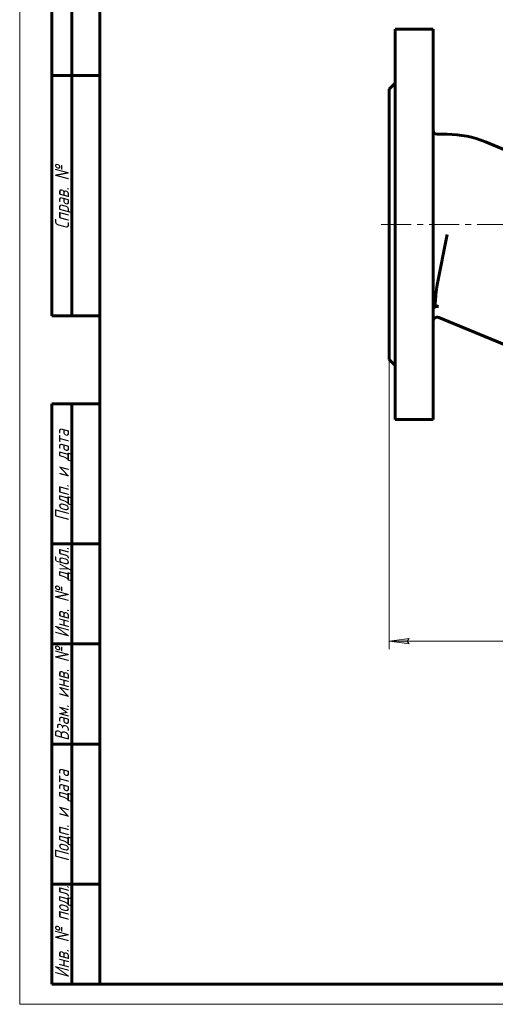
# Model space of a CAD drawing. Header units: millimetres. Extents: x 0 to 594, y 0 to 420.
# Tile 1 of 9: x 0 to 119, y 0 to 246. Entities that reach past the tile are written whole.
import ezdxf

# ---------------------------------------------------------------- set-up
doc = ezdxf.new("R2010")
doc.units = ezdxf.units.MM
for name, pattern in [('K5LT_AXLED', [12, 7.5, -1.5, 1.5, -1.5]), ('K5LT_BASIC', [0]), ('K5LT_THIN', [0])]:
    doc.linetypes.add(name, pattern=pattern)
doc.layers.add('Системный слой', color=7, linetype='Continuous')
doc.layers.add('Системный слой (1)', color=251, linetype='Continuous', true_color=0x6c6c6c)
doc.styles.add('KDIMTEXTSTYLE', font='txt', dxfattribs={"width": 0.96, "oblique": 15, "height": 5})
doc.styles.add('KTEXTSTYLE', font='txt', dxfattribs={"width": 0.96, "height": 5})
doc.dimstyles.new('KDIMSTYLE (0.50)', dxfattribs={"dimtxt": 5, "dimasz": 1, "dimexe": 2, "dimexo": 0, "dimgap": 1, "dimtad": 1, "dimlfac": 2, "dimtxsty": 'KDIMTEXTSTYLE', "dimsah": 1, "dimcen": 0, "dimdle": 1, "dimadec": 0, "dimazin": 0, "dimtfac": 0.667, "dimtmove": 0, "dimatfit": 3, "dimfxl": 1, "dimtvp": 1, "dimtolj": 1, "dimtzin": 0, "dimarcsym": 0})

# ---------------------------------------------------------------- blocks, each defined once
blk = doc.blocks.new('U3')
at = {"layer": 'Системный слой (1)', "color": 143, "linetype": 'K5LT_BASIC', "lineweight": 60, "true_color": 0x33acca}
for p, q in [((116.44, 215.42), (121.43, 213.35)), ((131.5, 209.18), (137.8, 206.57))]:
    blk.add_line(p, q, dxfattribs=at)
blk = doc.blocks.new('D0')
at = {"layer": 'Системный слой (1)'}
for points in [[(96.87, 90.7), (97.37, 91.35), (92.37, 90.7), (97.37, 90.04)], [(247.37, 90.7), (242.37, 91.35), (242.87, 90.7), (242.37, 90.04)]]:
    blk.add_hatch(color=7, dxfattribs=at).paths.add_polyline_path(points)
at = {"layer": 'Системный слой (1)', "color": 7, "linetype": 'K5LT_THIN', "lineweight": 18, "true_color": 0xffffff}
for p, q in [((92.37, 161.07), (92.37, 88.7)), ((247.37, 161.07), (247.37, 88.7)), ((92.37, 90.7), (97.37, 91.35)), ((97.37, 91.35), (96.87, 90.7)), ((242.87, 90.7), (242.37, 91.35)), ((242.37, 91.35), (247.37, 90.7)), ((97.37, 90.04), (92.37, 90.7)), ((96.87, 90.7), (97.37, 90.04)), ((247.37, 90.7), (242.37, 90.04)), ((242.37, 90.04), (242.87, 90.7))]:
    blk.add_line(p, q, dxfattribs=at)
blk.add_wipeout([(164.86, 91.7), (164.86, 99.08), (174.48, 99.08), (174.48, 91.7)]).dxf.layer = 'Системный слой (1)'
blk.add_line((92.37, 90.7), (247.37, 90.7), dxfattribs=at)
at = {"layer": 'Системный слой (1)', "color": 7, "insert": (164.86, 98.28), "char_height": 5, "attachment_point": 1, "style": 'KTEXTSTYLE'}
blk.add_mtext('\\fArial|b0|c204|p34;\\H5.0;\\W1.000;\\Q15;\\fGOST Type AU|b0|i0|c204|p34;\\Q15;\\W0.960;310', dxfattribs=at)
blk = doc.blocks.new('KDIMARROW_01')
at = {"layer": 'Системный слой'}
blk.add_hatch(color=0, dxfattribs=at).paths.add_polyline_path([(-5, -0.66), (0, 0), (-5, 0.66), (-4.5, 0)])
at = {"layer": 'Системный слой', "color": 0, "linetype": 'K5LT_THIN', "lineweight": 18}
for p, q in [((-4.5, 0), (-5, 0.66)), ((-5, 0.66), (0, 0)), ((0, 0), (-5, -0.66)), ((-5, -0.66), (-4.5, 0))]:
    blk.add_line(p, q, dxfattribs=at)
at = {"layer": 'Системный слой (1)', "color": 0, "linetype": 'K5LT_THIN', "lineweight": 18}
blk.add_line((169.87, 194.82), (169.37, 194.82), dxfattribs=at)
blk = doc.blocks.new('U46')
at = {"color": 7, "linetype": 'K5LT_THIN', "lineweight": 18, "true_color": 0xffffff}
for p, q in [((0, 0), (0, 420)), ((594, 0), (0, 0))]:
    blk.add_line(p, q, dxfattribs=at)
at = {"color": 143, "linetype": 'K5LT_BASIC', "lineweight": 60, "true_color": 0x33acca}
for p, q in [((20, 5), (20, 415)), ((8, 172), (8, 292)), ((13, 172), (13, 292)), ((20, 232), (8, 232)), ((20, 172), (8, 172)), ((8, 5), (8, 150)), ((20, 150), (8, 150)), ((13, 5), (13, 150)), ((20, 115), (8, 115)), ((20, 90), (8, 90)), ((20, 65), (8, 65)), ((20, 30), (8, 30)), ((20, 5), (8, 5)), ((589, 5), (20, 5))]:
    blk.add_line(p, q, dxfattribs=at)
at = {"color": 7, "char_height": 3.5, "attachment_point": 1, "rotation": 90, "style": 'KTEXTSTYLE'}
for s, insert in [('\\fArial|b0|c204|p34;\\H5.0;\\W1.000;\\Q15;\\fGOST Type AU|b0|i0|c204|p34;\\Q15;\\W0.960;\\H3.50;Справ. №', (8.82, 193.63)), ('\\fArial|b0|c204|p34;\\H5.0;\\W1.000;\\Q15;\\fGOST Type AU|b0|i0|c204|p34;\\Q15;\\W0.960;\\H3.50;Подп. и дата', (8.82, 120.66)), ('\\fArial|b0|c204|p34;\\H5.0;\\W1.000;\\Q15;\\fGOST Type AU|b0|i0|c204|p34;\\Q15;\\W0.960;\\H3.50;Инв. № дубл.', (8.82, 91.57)), ('\\fArial|b0|c204|p34;\\H5.0;\\W1.000;\\Q15;\\fGOST Type AU|b0|i0|c204|p34;\\Q15;\\W0.960;\\H3.50;Взам. инв. №', (8.82, 65.8)), ('\\fArial|b0|c204|p34;\\H5.0;\\W1.000;\\Q15;\\fGOST Type AU|b0|i0|c204|p34;\\Q15;\\W0.960;\\H3.50;Подп. и дата', (8.82, 35.66)), ('\\fArial|b0|c204|p34;\\H5.0;\\W1.000;\\Q15;\\fGOST Type AU|b0|i0|c204|p34;\\Q15;\\W0.960;\\H3.50;Инв. № подл.', (8.82, 6.57))]:
    blk.add_mtext(s, dxfattribs=dict(at, insert=insert))

msp = doc.modelspace()

# ---------------------------------------------------------------- linework, layer by layer
at = {"layer": 'Системный слой (1)', "color": 143, "linetype": 'K5LT_BASIC', "lineweight": 60, "true_color": 0x33acca}
for p, q in [((93.8705, 243.5682), (103.3705, 243.5682)), ((93.8705, 243.5682), (93.8705, 146.0682)), ((103.3705, 243.5682), (103.3705, 146.0682)), ((92.3705, 228.5682), (93.8705, 230.0682)), ((92.3705, 228.5682), (92.3705, 161.0682)), ((104.3705, 217.3182), (106.8732, 217.3182)), ((106.8732, 192.3182), (104.3705, 179.7361)), ((104.7532, 171.5485), (155.8007, 150.4039)), ((92.3705, 161.0682), (93.8705, 159.5682)), ((93.8705, 146.0682), (103.3705, 146.0682))]:
    msp.add_line(p, q, dxfattribs=at)
at = {"layer": 'Системный слой (1)', "color": 30, "linetype": 'K5LT_AXLED', "lineweight": 18, "true_color": 0xff8000}
msp.add_line((90.3705, 194.8182), (229.3705, 194.8182), dxfattribs=at)
at = {"layer": 'Системный слой (1)', "color": 143, "linetype": 'K5LT_BASIC', "lineweight": 60, "true_color": 0x33acca}
for centre, radius, start, end in [((104.3705, 218.3182), 1, 180, 270), ((106.8732, 192.3182), 25, 67.5, 90), ((104.3705, 170.6246), 1, 67.5, 180)]:
    msp.add_arc(centre, radius, start, end, dxfattribs=at)
msp.add_ellipse((111.066, 193.2874), major_axis=(115.8379, -36.7509), ratio=0.16488327, start_param=4.70215951, end_param=4.70983441, dxfattribs=at)
for points, knots in [([(103.8218, 174.5646), (103.8402, 174.807), (103.8758, 175.2638), (103.9304, 175.9239), (103.9792, 176.4825), (104.0235, 176.9634), (104.0664, 177.4048), (104.1074, 177.8039), (104.1448, 178.1462), (104.18, 178.45), (104.2107, 178.6995), (104.2388, 178.9138), (104.2636, 179.0924), (104.2872, 179.2529), (104.3124, 179.4137), (104.3397, 179.5747), (104.3599, 179.6824), (104.3705, 179.7361)], [0, 0, 0, 0, 3.32373293, 5.88228181, 7.71044297, 9.44402148, 10.90909471, 12.14712898, 13.33509884, 14.16178144, 14.9778614, 15.62469668, 16.1037745, 16.58133049, 17.05581031, 17.52872011, 18, 18, 18, 18]), ([(103.3705, 173.8297), (103.3705, 173.8719), (103.3764, 173.9428), (103.3978, 174.0393), (103.4288, 174.131), (103.4695, 174.215), (103.522, 174.2973), (103.5777, 174.3681), (103.6729, 174.4654), (103.7587, 174.5282), (103.8218, 174.5646)], [0, 0, 0, 0, 1.60225925, 2.68810685, 3.72529425, 5.22348139, 6.14155523, 7.30059831, 8.48564982, 11, 11, 11, 11]), ([(103.3705, 173.4552), (103.3705, 173.5112), (103.3802, 173.6001), (103.4126, 173.7127), (103.4513, 173.8061), (103.5084, 173.9065), (103.5944, 174.0152), (103.7058, 174.1169), (103.8371, 174.2032), (103.9825, 174.2694), (104.1331, 174.3125), (104.2774, 174.333), (104.4043, 174.3355), (104.5483, 174.3236), (104.6475, 174.3017), (104.7105, 174.2816)], [0, 0, 0, 0, 1.5950217, 2.53049784, 3.30403462, 4.4249995, 5.71761124, 7.06506718, 8.43321394, 9.80600293, 11.15120965, 12.38375799, 13.45361013, 14.32189521, 16, 16, 16, 16])]:
    msp.add_open_spline(points, degree=3, knots=knots, dxfattribs=at)

# ---------------------------------------------------------------- block references
at = {"layer": 'Системный слой (1)'}
msp.add_blockref('U3', (0, 0), dxfattribs=at)

# ---------------------------------------------------------------- next in the draw order: dimensions: what is measured, and where the dimension line sits
at = {"layer": 'Системный слой (1)', "color": 7}
dim = msp.add_linear_dim(base=(92.3705, 90.6958), p1=(247.3705, 161.0682), p2=(92.3705, 161.0682), dimstyle='KDIMSTYLE (0.50)', override={"dimexo": 0, "dimpost": '\\fGOST Type AU|b0|c204|p34;\\H5.0;\\W0.960;\\Q15;<>', "dimblk1": 'KDIMARROW_01', "dimblk2": 'KDIMARROW_01', "dimse1": 0, "dimse2": 0, "dimclrt": 7, "dimtol": 1, "dimtp": 0, "dimtm": 0, "dimtdec": 5, "dimtolj": 1}, dxfattribs=at)
dim.commit()
dim.dimension.update_dxf_attribs({"geometry": 'D0', "text_midpoint": (169.8705, 90.6958), "dimtype": 160})

# ---------------------------------------------------------------- next in the draw order: block references
msp.add_blockref('U46', (0, 0))

doc.saveas('drawing.dxf')
